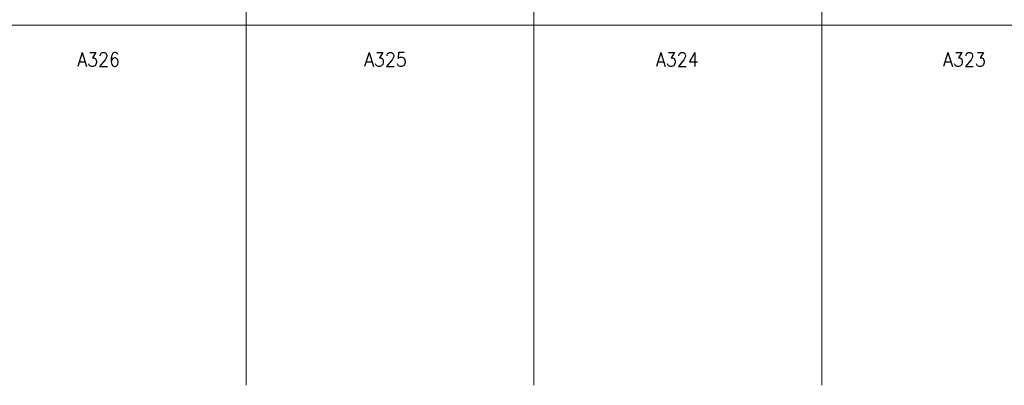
# Model space of a CAD drawing. Header units: metres. Extents: x -119 to 0, y 0 to 84.
# Tile 22 of 53: x -67.74 to -54.07, y 35.36 to 40.44. Entities that reach past the tile are written whole.
import ezdxf
from ezdxf.enums import TextEntityAlignment as Align

# ---------------------------------------------------------------- set-up
doc = ezdxf.new("R2010")
doc.units = ezdxf.units.M
doc.header["$MEASUREMENT"] = 0
doc.layers.add('Level 1', color=1, linetype='Continuous', lineweight=0)
doc.styles.add('Style-STANDARD', font='STANDARD.shx')

msp = doc.modelspace()

# ---------------------------------------------------------------- linework, layer by layer
at = {"layer": 'Level 1', "color": 11, "linetype": 'Continuous', "lineweight": 0}
for p, q in [((-64.596, 62.078), (-64.596, 35.362)), ((-60.6, 62.078), (-60.6, 35.362)), ((-56.604, 62.078), (-56.604, 35.362)), ((-106.454, 40.368), (-6.907, 40.368))]:
    msp.add_line(p, q, dxfattribs=at)
at = {"layer": 'Level 1', "color": 1, "linetype": 'Continuous', "lineweight": 0}
msp.add_line((-100.801, 40.368), (-44.367, 40.368), dxfattribs=at)

# ---------------------------------------------------------------- texts
at = {"layer": 'Level 1', "color": 1, "linetype": 'Continuous', "lineweight": 0, "style": 'Style-STANDARD'}
for s, p in [('A326', (-66.648, 39.791)), ('A325', (-62.663, 39.791)), ('A324', (-58.609, 39.791)), ('A323', (-54.621, 39.791))]:
    msp.add_text(s, height=0.1949, dxfattribs=at).set_placement(p, align=Align.CENTER)

doc.saveas('drawing.dxf')
